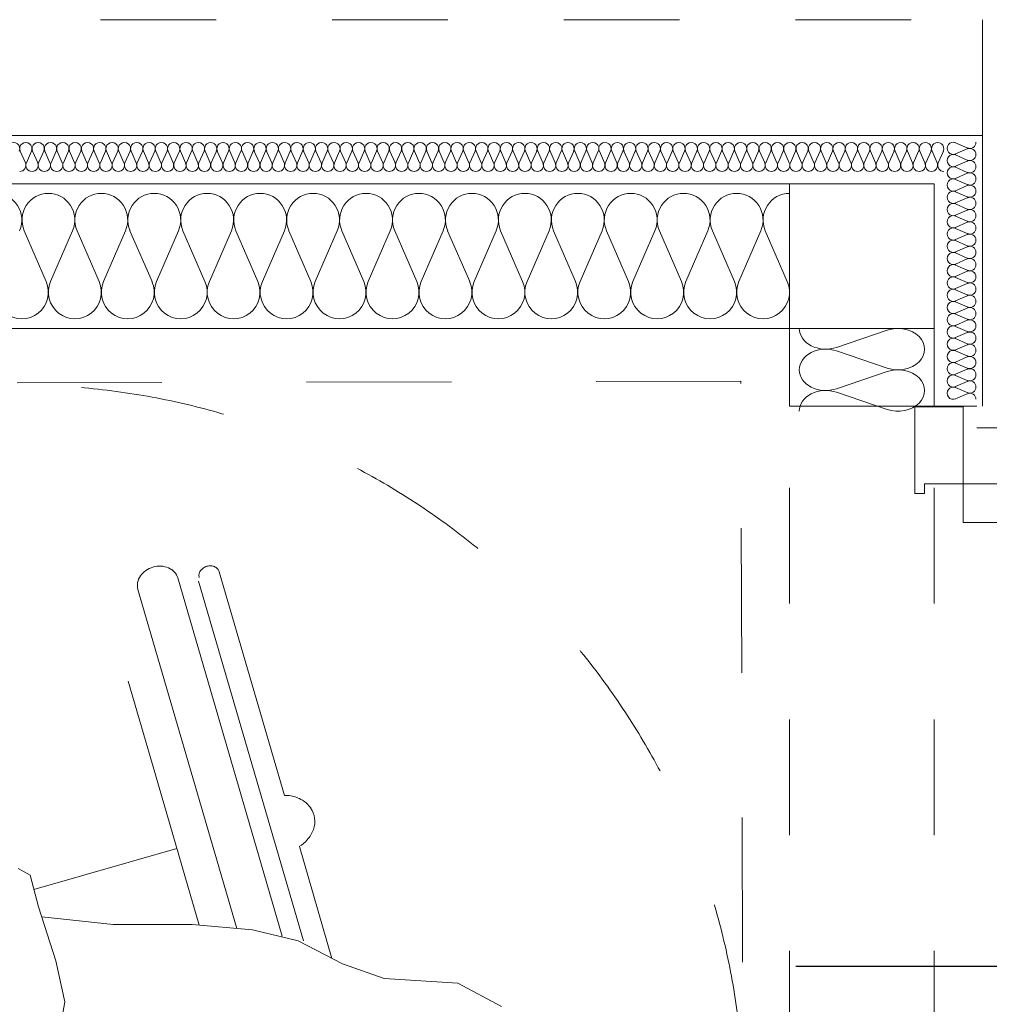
# Model space of a CAD drawing. Header units: millimetres. Extents: x 178516 to 426772, y -178579 to -115871.
# Tile 46 of 256: x 220136 to 221141, y -123134 to -122114. Entities that reach past the tile are written whole.
import ezdxf
from ezdxf.enums import TextEntityAlignment as Align

# ---------------------------------------------------------------- set-up
doc = ezdxf.new("R2010")
doc.units = ezdxf.units.MM
doc.header["$MEASUREMENT"] = 0
doc.linetypes.add('Dashed', pattern=[300, 150, -150])
doc.linetypes.add('Przerywana', pattern=[240, 120, -120])
doc.layers.get('0').update_dxf_attribs({"color": 252, "lineweight": 5})
for name, color, linetype, lineweight in [('2D - Rysunki i Obrazki_Nr_pióra__104', 252, 'Continuous', 5), ('2D - Rysunki i Obrazki_Nr_pióra__47', 252, 'Continuous', 5), ('Nowe_220-A Ściany_Nr_pióra__87', 252, 'Continuous', 5), ('Nowe_320-W Umeblowanie_Nr_pióra__103', 252, 'Continuous', 5), ('Nowe_320-W Umeblowanie_Nr_pióra__181', 252, 'Continuous', 5), ('Nowe_820-G Rysunki Obrazki_Nr_pióra__1', 252, 'Continuous', 5), ('Nowe_820-G Rysunki Obrazki_Nr_pióra__103', 252, 'Continuous', 5), ('Nowe_820-G Rysunki Obrazki_Nr_pióra__27', 252, 'Continuous', 5), ('Nowe_Drzwi ARCHICAD_Nr_pióra__63', 252, 'Continuous', 5), ('Nowe_Nowe_220(1)-A Ściany zewnętrzne_Nr_pióra__1', 252, 'Continuous', 5), ('Nowe_Nowe_220(1)-A Ściany zewnętrzne_Nr_pióra__23', 252, 'Continuous', 5), ('Nowe_Znaczniki drzwi ARCHICADa', 252, 'Continuous', 5), ('Nowe_Znaczniki drzwi ARCHICADa_Nr_pióra__111', 252, 'Continuous', 5), ('Nowe_Znaczniki drzwi ARCHICADa_Nr_pióra__141', 252, 'Continuous', 5)]:
    doc.layers.add(name, color=color, linetype=linetype, lineweight=lineweight)
doc.styles.add('GENERATED_STYLE_1', font='arial.ttf')

# ---------------------------------------------------------------- blocks, each defined once
blk = doc.blocks.new('D Marker 11_29')
at = {"layer": 'Nowe_Znaczniki drzwi ARCHICADa_Nr_pióra__111', "color": 7, "linetype": 'Continuous', "lineweight": 25}
blk.add_line((0, 923.3), (0, -173.6), dxfattribs=at)
at = {"layer": 'Nowe_Znaczniki drzwi ARCHICADa_Nr_pióra__141', "color": 7, "lineweight": 25, "style": 'GENERATED_STYLE_1'}
for tag, rotation, p in [('AC_HeadDist', 90, (230.4, 209.9)), ('AC_MarkerText_1', 180, (161.7, 1196.6)), ('A', 90, (-19.6, 209.9))]:
    blk.add_attdef(tag, text='', height=125, rotation=rotation, dxfattribs=at).set_placement(p, align=Align.BOTTOM_LEFT)
blk = doc.blocks.new('podkład 20251118')
at = {"layer": '2D - Rysunki i Obrazki_Nr_pióra__104', "color": 252, "linetype": 'Continuous', "lineweight": 5}
for p, q in [((220342.7, -122686.1), (220410.3, -122917.9)), ((220342.7, -122686.1), (220410.3, -122917.9)), ((220408, -123063.9), (220299.8, -122692.5)), ((220408, -123063.9), (220299.8, -122692.5)), ((220430.1, -123068.7), (220321.4, -122695.9)), ((220361, -123055.9), (220258.6, -122704.6)), ((220361, -123055.9), (220258.6, -122704.6)), ((220273.6, -122886), (220248.3, -122799.4)), ((220273.6, -122886), (220248.3, -122799.4)), ((220322.1, -123052.5), (220273.6, -122886)), ((220322.1, -123052.5), (220273.6, -122886)), ((220425.8, -122971), (220459.6, -123086.9)), ((220425.8, -122971), (220459.6, -123086.9)), ((220298.9, -122972.9), (220150.7, -123015.3)), ((220298.9, -122972.9), (220150.7, -123015.3)), ((220146.8, -123000.7), (220134.3, -122993.6)), ((220146.8, -123000.7), (220134.3, -122993.6)), ((220155.5, -123033.3), (220146.8, -123000.7)), ((220155.5, -123033.3), (220146.8, -123000.7)), ((220173.5, -123089.5), (220155.5, -123033.3)), ((220173.5, -123089.5), (220155.5, -123033.3)), ((220158.9, -123043.8), (220233, -123051.8)), ((220158.9, -123043.8), (220233, -123051.8)), ((220233, -123051.8), (220314.7, -123051.8)), ((220233, -123051.8), (220314.7, -123051.8)), ((220314.7, -123051.8), (220377.3, -123057.3)), ((220314.7, -123051.8), (220377.3, -123057.3)), ((220377.3, -123057.3), (220424.4, -123068.7)), ((220377.3, -123057.3), (220424.4, -123068.7)), ((220424.4, -123068.7), (220470.4, -123092.5)), ((220424.4, -123068.7), (220470.4, -123092.5)), ((220182.7, -123132), (220173.5, -123089.5)), ((220182.7, -123132), (220173.5, -123089.5)), ((220470.4, -123092.5), (220513.6, -123107.7)), ((220470.4, -123092.5), (220513.6, -123107.7)), ((220513.6, -123107.7), (220589.9, -123112.6)), ((220513.6, -123107.7), (220589.9, -123112.6)), ((220589.9, -123112.6), (220635.2, -123136.8)), ((220589.9, -123112.6), (220635.2, -123136.8)), ((220176.1, -123170.4), (220182.7, -123132)), ((220176.1, -123170.4), (220182.7, -123132))]:
    blk.add_line(p, q, dxfattribs=at)
for centre, radius, start, end in [((220280.5, -122704.4), 23.9, 115.4952, 135.1952), ((220280.5, -122704.4), 23.9, 115.4952, 135.1952), ((220281.3, -122705.9), 25.6, 96.8203, 115.6564), ((220281.3, -122705.9), 25.6, 96.8203, 115.6564), ((220281.2, -122704.2), 23.9, 77.2786, 96.9815), ((220281.2, -122704.2), 23.9, 77.2786, 96.9815), ((220282.1, -122700.5), 20.1, 55.2495, 77.4064), ((220282.1, -122700.5), 20.1, 55.2495, 77.4064), ((220284.1, -122697.5), 16.5, 29.9323, 55.2282), ((220284.1, -122697.5), 16.5, 29.9323, 55.2282), ((220330, -122690), 8.27, 157.2603, 182.5538), ((220330, -122690), 8.27, 157.2603, 182.5538), ((220331.7, -122690.7), 10.1, 135.0848, 157.2391), ((220331.7, -122690.7), 10.1, 135.0848, 157.2391), ((220333.1, -122692.1), 12, 115.5113, 135.2127), ((220333.1, -122692.1), 12, 115.5113, 135.2127), ((220333.5, -122692.8), 12.8, 96.8171, 115.6532), ((220333.5, -122692.8), 12.8, 96.8171, 115.6532), ((220333.4, -122692), 12, 77.2962, 96.9976), ((220333.4, -122692), 12, 77.2962, 96.9976), ((220333.8, -122690.1), 10.1, 55.2698, 77.424), ((220333.8, -122690.1), 10.1, 55.2698, 77.424), ((220334.9, -122688.6), 8.27, 29.9551, 55.2486), ((220334.9, -122688.6), 8.27, 29.9551, 55.2486), ((220335.5, -122688.2), 7.56, 16.2544, 29.6872), ((220335.5, -122688.2), 7.56, 16.2544, 29.6872), ((220274.5, -122700.3), 16.5, 157.2398, 182.5309), ((220274.5, -122700.3), 16.5, 157.2398, 182.5309), ((220277.8, -122701.7), 20.1, 135.0672, 157.2189), ((220277.8, -122701.7), 20.1, 135.0672, 157.2189), ((220285.3, -122696.8), 15.1, 16.2316, 29.6642), ((220285.3, -122696.8), 15.1, 16.2316, 29.6642), ((220329.3, -122690), 7.56, 182.8217, 196.2544), ((220329.3, -122690), 7.56, 182.8217, 196.2544), ((220273, -122700.3), 15.1, 182.7987, 196.2773), ((220273, -122700.3), 15.1, 182.7987, 196.2773), ((220410.5, -122957.6), 39.7, 80.586, 90.2184), ((220410.5, -122957.6), 39.7, 80.586, 90.2184), ((220411.5, -122951.8), 33.8, 59.0529, 80.7244), ((220411.5, -122951.8), 33.8, 59.0529, 80.7244), ((220414.7, -122946.5), 27.6, 34.2466, 59.067), ((220414.7, -122946.5), 27.6, 34.2466, 59.067), ((220417.1, -122944.7), 24.6, 7.1927, 34.0124), ((220417.1, -122944.7), 24.6, 7.1927, 34.0124), ((220415.6, -122944.8), 26.2, 341.1736, 6.8985), ((220415.6, -122944.8), 26.2, 341.1736, 6.8985), ((220410.4, -122943), 31.6, 318.4547, 341.1135), ((220410.4, -122943), 31.6, 318.4547, 341.1135), ((220405.7, -122939), 37.7, 302.0722, 318.6098), ((220405.7, -122939), 37.7, 302.0722, 318.6098)]:
    blk.add_arc(centre, radius, start, end, dxfattribs=at)
at = {"layer": '2D - Rysunki i Obrazki_Nr_pióra__47', "color": 252, "linetype": 'Dashed', "lineweight": 5}
for p, q in [((220883.3, -122488.5), (219382.9, -122492.2)), ((220887, -123990.9), (220883.3, -122488.5))]:
    blk.add_line(p, q, dxfattribs=at)
blk.add_circle((220135.8, -123242.8), 750.2, dxfattribs=at)
at = {"layer": 'Nowe_220-A Ściany_Nr_pióra__87', "color": 252, "linetype": 'Continuous', "lineweight": 5}
blk.add_line((221113.6, -122515.1), (221093.6, -122515.1), dxfattribs=at)
at = {"layer": 'Nowe_320-W Umeblowanie_Nr_pióra__103', "color": 252, "linetype": 'Continuous', "lineweight": 5}
for p, q in [((220140.7, -122332.7), (220163.5, -122385.3)), ((220168.1, -122385.3), (220190.9, -122332.7)), ((220195.5, -122332.7), (220218.3, -122385.3)), ((220222.9, -122385.3), (220245.7, -122332.7)), ((220250.3, -122332.7), (220273.2, -122385.3)), ((220277.8, -122385.3), (220300.6, -122332.7)), ((220305.2, -122332.7), (220328, -122385.3)), ((220332.6, -122385.3), (220355.4, -122332.7)), ((220360, -122332.7), (220382.9, -122385.3)), ((220387.5, -122385.3), (220410.3, -122332.7)), ((220414.9, -122332.7), (220437.7, -122385.3)), ((220442.3, -122385.3), (220465.1, -122332.7)), ((220469.7, -122332.7), (220492.6, -122385.3)), ((220497.2, -122385.3), (220520, -122332.7)), ((220524.6, -122332.7), (220547.4, -122385.3)), ((220552, -122385.3), (220574.8, -122332.7)), ((220579.4, -122332.7), (220602.3, -122385.3)), ((220606.9, -122385.3), (220629.7, -122332.7)), ((220634.3, -122332.7), (220657.1, -122385.3)), ((220661.7, -122385.3), (220684.5, -122332.7)), ((220689.1, -122332.7), (220711.9, -122385.3)), ((220716.6, -122385.3), (220739.4, -122332.7)), ((220744, -122332.7), (220766.8, -122385.3)), ((220771.4, -122385.3), (220794.2, -122332.7)), ((220798.8, -122332.7), (220821.6, -122385.3)), ((220826.3, -122385.3), (220849.1, -122332.7)), ((220853.7, -122332.7), (220876.5, -122385.3)), ((220881.1, -122385.3), (220903.9, -122332.7)), ((220908.5, -122332.7), (220931.3, -122385.3)), ((220982.4, -122453.6), (221034.9, -122435.8)), ((221034.9, -122475.1), (220982.4, -122457.2)), ((220982.4, -122496.5), (221034.9, -122478.7)), ((221034.9, -122517.9), (220982.4, -122500.1))]:
    blk.add_line(p, q, dxfattribs=at)
at = {"layer": 'Nowe_320-W Umeblowanie_Nr_pióra__103', "color": 252, "linetype": 'Continuous', "lineweight": 5, "extrusion": (0, 0, -1)}
for centre, major_axis, ratio, start_param, end_param in [((220110.9, -122321.6), (0, 27.6), 0.991894, 0, 1.98359), ((220165.8, -122321.6), (0, 27.6), 0.991894, 4.299596, 6.283185), ((220165.8, -122321.6), (0, 27.6), 0.991894, 0, 1.98359), ((220220.6, -122321.6), (0, 27.6), 0.991894, 4.299596, 6.283185), ((220220.6, -122321.6), (0, 27.6), 0.991894, 0, 1.98359), ((220275.5, -122321.6), (0, 27.6), 0.991894, 4.299596, 6.283185), ((220275.5, -122321.6), (0, 27.6), 0.991894, 0, 1.98359), ((220330.3, -122321.6), (0, 27.6), 0.991894, 4.299596, 6.283185), ((220330.3, -122321.6), (0, 27.6), 0.991894, 0, 1.98359), ((220385.2, -122321.6), (0, 27.6), 0.991894, 4.299596, 6.283185), ((220385.2, -122321.6), (0, 27.6), 0.991894, 0, 1.98359), ((220440, -122321.6), (0, 27.6), 0.991894, 4.299596, 6.283185), ((220440, -122321.6), (0, 27.6), 0.991894, 0, 1.98359), ((220494.9, -122321.6), (0, 27.6), 0.991894, 4.299596, 6.283185), ((220494.9, -122321.6), (0, 27.6), 0.991894, 0, 1.98359), ((220549.7, -122321.6), (0, 27.6), 0.991894, 4.299596, 6.283185), ((220549.7, -122321.6), (0, 27.6), 0.991894, 0, 1.98359), ((220604.6, -122321.6), (0, 27.6), 0.991894, 4.299596, 6.283185), ((220604.6, -122321.6), (0, 27.6), 0.991894, 0, 1.98359), ((220659.4, -122321.6), (0, 27.6), 0.991894, 4.299596, 6.283185), ((220659.4, -122321.6), (0, 27.6), 0.991894, 0, 1.98359), ((220714.3, -122321.6), (0, 27.6), 0.991894, 4.299596, 6.283185), ((220714.3, -122321.6), (0, 27.6), 0.991894, 0, 1.98359), ((220769.1, -122321.6), (0, 27.6), 0.991894, 4.299596, 6.283185), ((220769.1, -122321.6), (0, 27.6), 0.991894, 0, 1.98359), ((220823.9, -122321.6), (0, 27.6), 0.991894, 4.299596, 6.283185), ((220823.9, -122321.6), (0, 27.6), 0.991894, 0, 1.98359), ((220878.8, -122321.6), (0, 27.6), 0.991894, 4.299596, 6.283185), ((220878.8, -122321.6), (0, 27.6), 0.991894, 0, 1.98359), ((220933.6, -122321.6), (0, 27.6), 0.991894, 4.299596, 6.283185), ((220138.3, -122396.4), (0, 27.6), 0.991894, 1.158002, 5.125182), ((220193.2, -122396.4), (0, 27.6), 0.991894, 1.158002, 5.125182), ((220248, -122396.4), (0, 27.6), 0.991894, 1.158002, 5.125182), ((220302.9, -122396.4), (0, 27.6), 0.991894, 1.158002, 5.125182), ((220357.7, -122396.4), (0, 27.6), 0.991894, 1.158002, 5.125182), ((220412.6, -122396.4), (0, 27.6), 0.991894, 1.158002, 5.125182), ((220467.4, -122396.4), (0, 27.6), 0.991894, 1.158002, 5.125182), ((220522.3, -122396.4), (0, 27.6), 0.991894, 1.158002, 5.125182), ((220577.1, -122396.4), (0, 27.6), 0.991894, 1.158002, 5.125182), ((220632, -122396.4), (0, 27.6), 0.991894, 1.158002, 5.125182), ((220686.8, -122396.4), (0, 27.6), 0.991894, 1.158002, 5.125182), ((220741.7, -122396.4), (0, 27.6), 0.991894, 1.158002, 5.125182), ((220796.5, -122396.4), (0, 27.6), 0.991894, 1.158002, 5.125182), ((220851.4, -122396.4), (0, 27.6), 0.991894, 1.158002, 5.125182), ((220906.2, -122396.4), (0, 27.6), 0.991894, 1.158002, 5.125182), ((221046, -122455.4), (-27.6, 0), 0.775047, 1.158002, 5.125182), ((220971.3, -122434), (27.6, 0), 0.775047, 1.158003, 3.141593), ((220971.3, -122476.9), (27.6, 0), 0.775047, 3.141593, 5.125182), ((220971.3, -122476.9), (-27.6, 0), 0.775047, 4.299596, 6.283185), ((221046, -122498.3), (27.6, 0), 0.775047, 4.299595, 8.266775), ((220971.3, -122519.7), (27.6, 0), 0.775047, 3.141593, 5.125182)]:
    blk.add_ellipse(centre, major_axis=major_axis, ratio=ratio, start_param=start_param, end_param=end_param, dxfattribs=at)
at = {"layer": 'Nowe_320-W Umeblowanie_Nr_pióra__181', "color": 252, "linetype": 'Continuous', "lineweight": 5}
for p, q in [((221105.7, -122241.5), (221117.8, -122246.8)), ((221117.8, -122247.8), (221105.7, -122253.1)), ((220141.9, -122262.3), (220136.6, -122250.2)), ((220148.3, -122250.2), (220143, -122262.3)), ((220154.7, -122262.3), (220149.4, -122250.2)), ((220161.1, -122250.2), (220155.7, -122262.3)), ((220167.4, -122262.3), (220162.1, -122250.2)), ((220173.8, -122250.2), (220168.5, -122262.3)), ((220180.2, -122262.3), (220174.9, -122250.2)), ((220186.6, -122250.2), (220181.3, -122262.3)), ((220193, -122262.3), (220187.7, -122250.2)), ((220199.3, -122250.2), (220194, -122262.3)), ((220205.7, -122262.3), (220200.4, -122250.2)), ((220212.1, -122250.2), (220206.8, -122262.3)), ((220218.5, -122262.3), (220213.2, -122250.2)), ((220224.9, -122250.2), (220219.6, -122262.3)), ((220231.3, -122262.3), (220226, -122250.2)), ((220237.6, -122250.2), (220232.3, -122262.3)), ((220244, -122262.3), (220238.7, -122250.2)), ((220250.4, -122250.2), (220245.1, -122262.3)), ((220256.8, -122262.3), (220251.5, -122250.2)), ((220263.2, -122250.2), (220257.9, -122262.3)), ((220269.6, -122262.3), (220264.3, -122250.2)), ((220275.9, -122250.2), (220270.6, -122262.3)), ((220282.3, -122262.3), (220277, -122250.2)), ((220288.7, -122250.2), (220283.4, -122262.3)), ((220295.1, -122262.3), (220289.8, -122250.2)), ((220301.5, -122250.2), (220296.2, -122262.3)), ((220307.9, -122262.3), (220302.5, -122250.2)), ((220314.2, -122250.2), (220308.9, -122262.3)), ((220320.6, -122262.3), (220315.3, -122250.2)), ((220327, -122250.2), (220321.7, -122262.3)), ((220333.4, -122262.3), (220328.1, -122250.2)), ((220339.8, -122250.2), (220334.5, -122262.3)), ((220346.2, -122262.3), (220340.8, -122250.2)), ((220352.5, -122250.2), (220347.2, -122262.3)), ((220358.9, -122262.3), (220353.6, -122250.2)), ((220365.3, -122250.2), (220360, -122262.3)), ((220371.7, -122262.3), (220366.4, -122250.2)), ((220378.1, -122250.2), (220372.8, -122262.3)), ((220384.5, -122262.3), (220379.1, -122250.2)), ((220390.8, -122250.2), (220385.5, -122262.3)), ((220397.2, -122262.3), (220391.9, -122250.2)), ((220403.6, -122250.2), (220398.3, -122262.3)), ((220410, -122262.3), (220404.7, -122250.2)), ((220416.4, -122250.2), (220411.1, -122262.3)), ((220422.8, -122262.3), (220417.4, -122250.2)), ((220429.1, -122250.2), (220423.8, -122262.3)), ((220435.5, -122262.3), (220430.2, -122250.2)), ((220441.9, -122250.2), (220436.6, -122262.3)), ((220448.3, -122262.3), (220443, -122250.2)), ((220454.7, -122250.2), (220449.4, -122262.3)), ((220461, -122262.3), (220455.7, -122250.2)), ((220467.4, -122250.2), (220462.1, -122262.3)), ((220473.8, -122262.3), (220468.5, -122250.2)), ((220480.2, -122250.2), (220474.9, -122262.3)), ((220486.6, -122262.3), (220481.3, -122250.2)), ((220493, -122250.2), (220487.7, -122262.3)), ((220499.3, -122262.3), (220494, -122250.2)), ((220505.7, -122250.2), (220500.4, -122262.3)), ((220512.1, -122262.3), (220506.8, -122250.2)), ((220518.5, -122250.2), (220513.2, -122262.3)), ((220524.9, -122262.3), (220519.6, -122250.2)), ((220531.3, -122250.2), (220525.9, -122262.3)), ((220537.6, -122262.3), (220532.3, -122250.2)), ((220544, -122250.2), (220538.7, -122262.3)), ((220550.4, -122262.3), (220545.1, -122250.2)), ((220556.8, -122250.2), (220551.5, -122262.3)), ((220563.2, -122262.3), (220557.9, -122250.2)), ((220569.6, -122250.2), (220564.2, -122262.3)), ((220575.9, -122262.3), (220570.6, -122250.2)), ((220582.3, -122250.2), (220577, -122262.3)), ((220588.7, -122262.3), (220583.4, -122250.2)), ((220595.1, -122250.2), (220589.8, -122262.3)), ((220601.5, -122262.3), (220596.2, -122250.2)), ((220607.9, -122250.2), (220602.5, -122262.3)), ((220614.2, -122262.3), (220608.9, -122250.2)), ((220620.6, -122250.2), (220615.3, -122262.3)), ((220627, -122262.3), (220621.7, -122250.2)), ((220633.4, -122250.2), (220628.1, -122262.3)), ((220639.8, -122262.3), (220634.5, -122250.2)), ((220646.2, -122250.2), (220640.8, -122262.3)), ((220652.5, -122262.3), (220647.2, -122250.2)), ((220658.9, -122250.2), (220653.6, -122262.3)), ((220665.3, -122262.3), (220660, -122250.2)), ((220671.7, -122250.2), (220666.4, -122262.3)), ((220678.1, -122262.3), (220672.8, -122250.2)), ((220684.5, -122250.2), (220679.1, -122262.3)), ((220690.8, -122262.3), (220685.5, -122250.2)), ((220697.2, -122250.2), (220691.9, -122262.3)), ((220703.6, -122262.3), (220698.3, -122250.2)), ((220710, -122250.2), (220704.7, -122262.3)), ((220716.4, -122262.3), (220711.1, -122250.2)), ((220722.7, -122250.2), (220717.4, -122262.3)), ((220729.1, -122262.3), (220723.8, -122250.2)), ((220735.5, -122250.2), (220730.2, -122262.3)), ((220741.9, -122262.3), (220736.6, -122250.2)), ((220748.3, -122250.2), (220743, -122262.3)), ((220754.7, -122262.3), (220749.4, -122250.2)), ((220761, -122250.2), (220755.7, -122262.3)), ((220767.4, -122262.3), (220762.1, -122250.2)), ((220773.8, -122250.2), (220768.5, -122262.3)), ((220780.2, -122262.3), (220774.9, -122250.2)), ((220786.6, -122250.2), (220781.3, -122262.3)), ((220793, -122262.3), (220787.6, -122250.2)), ((220799.3, -122250.2), (220794, -122262.3)), ((220805.7, -122262.3), (220800.4, -122250.2)), ((220812.1, -122250.2), (220806.8, -122262.3)), ((220818.5, -122262.3), (220813.2, -122250.2)), ((220824.9, -122250.2), (220819.6, -122262.3)), ((220831.3, -122262.3), (220825.9, -122250.2)), ((220837.6, -122250.2), (220832.3, -122262.3)), ((220844, -122262.3), (220838.7, -122250.2)), ((220850.4, -122250.2), (220845.1, -122262.3)), ((220856.8, -122262.3), (220851.5, -122250.2)), ((220863.2, -122250.2), (220857.9, -122262.3)), ((220869.6, -122262.3), (220864.2, -122250.2)), ((220875.9, -122250.2), (220870.6, -122262.3)), ((220882.3, -122262.3), (220877, -122250.2)), ((220888.7, -122250.2), (220883.4, -122262.3)), ((220895.1, -122262.3), (220889.8, -122250.2)), ((220901.5, -122250.2), (220896.2, -122262.3)), ((220907.9, -122262.3), (220902.5, -122250.2)), ((220914.2, -122250.2), (220908.9, -122262.3)), ((220920.6, -122262.3), (220915.3, -122250.2)), ((220927, -122250.2), (220921.7, -122262.3)), ((220933.4, -122262.3), (220928.1, -122250.2)), ((220939.8, -122250.2), (220934.5, -122262.3)), ((220946.1, -122262.3), (220940.8, -122250.2)), ((220952.5, -122250.2), (220947.2, -122262.3)), ((220958.9, -122262.3), (220953.6, -122250.2)), ((220965.3, -122250.2), (220960, -122262.3)), ((220971.7, -122262.3), (220966.4, -122250.2)), ((220978.1, -122250.2), (220972.8, -122262.3)), ((220984.4, -122262.3), (220979.1, -122250.2)), ((220990.8, -122250.2), (220985.5, -122262.3)), ((220997.2, -122262.3), (220991.9, -122250.2)), ((221003.6, -122250.2), (220998.3, -122262.3)), ((221010, -122262.3), (221004.7, -122250.2)), ((221016.4, -122250.2), (221011.1, -122262.3)), ((221022.7, -122262.3), (221017.4, -122250.2)), ((221029.1, -122250.2), (221023.8, -122262.3)), ((221035.5, -122262.3), (221030.2, -122250.2)), ((221041.9, -122250.2), (221036.6, -122262.3)), ((221048.3, -122262.3), (221043, -122250.2)), ((221054.7, -122250.2), (221049.3, -122262.3)), ((221061, -122262.3), (221055.7, -122250.2)), ((221067.4, -122250.2), (221062.1, -122262.3)), ((221073.8, -122262.3), (221068.5, -122250.2)), ((221080.2, -122250.2), (221074.9, -122262.3)), ((221086.6, -122262.3), (221081.3, -122250.2)), ((221093, -122250.2), (221087.6, -122262.3)), ((221105.7, -122254.2), (221117.8, -122259.5)), ((221117.8, -122260.5), (221105.7, -122265.8)), ((221105.7, -122266.9), (221117.8, -122272.2)), ((221117.8, -122273.2), (221105.7, -122278.5)), ((221105.7, -122279.6), (221117.8, -122284.8)), ((221117.8, -122285.9), (221105.7, -122291.2)), ((221105.7, -122292.3), (221117.8, -122297.5)), ((221117.8, -122298.6), (221105.7, -122303.9)), ((221105.7, -122304.9), (221117.8, -122310.2)), ((221117.8, -122311.3), (221105.7, -122316.6)), ((221105.7, -122317.6), (221117.8, -122322.9)), ((221117.8, -122324), (221105.7, -122329.2)), ((221105.7, -122330.3), (221117.8, -122335.6)), ((221117.8, -122336.7), (221105.7, -122341.9)), ((221105.7, -122343), (221117.8, -122348.3)), ((221117.8, -122349.3), (221105.7, -122354.6)), ((221105.7, -122355.7), (221117.8, -122361)), ((221117.8, -122362), (221105.7, -122367.3)), ((221105.7, -122368.4), (221117.8, -122373.7)), ((221117.8, -122374.7), (221105.7, -122380)), ((221105.7, -122381.1), (221117.8, -122386.3)), ((221117.8, -122387.4), (221105.7, -122392.7)), ((221105.7, -122393.8), (221117.8, -122399)), ((221117.8, -122400.1), (221105.7, -122405.4)), ((221105.7, -122406.4), (221117.8, -122411.7)), ((221117.8, -122412.8), (221105.7, -122418.1)), ((221105.7, -122419.1), (221117.8, -122424.4)), ((221117.8, -122425.5), (221105.7, -122430.8)), ((221105.7, -122431.8), (221117.8, -122437.1)), ((221117.8, -122438.2), (221105.7, -122443.4)), ((221105.7, -122444.5), (221117.8, -122449.8)), ((221117.8, -122450.8), (221105.7, -122456.1)), ((221105.7, -122457.2), (221117.8, -122462.5)), ((221117.8, -122463.5), (221105.7, -122468.8)), ((221105.7, -122469.9), (221117.8, -122475.2)), ((221117.8, -122476.2), (221105.7, -122481.5)), ((221105.7, -122482.6), (221117.8, -122487.8)), ((221117.8, -122488.9), (221105.7, -122494.2)), ((221105.7, -122495.3), (221117.8, -122500.5)), ((221117.8, -122501.6), (221105.7, -122506.9))]:
    blk.add_line(p, q, dxfattribs=at)
at = {"layer": 'Nowe_320-W Umeblowanie_Nr_pióra__181', "color": 252, "linetype": 'Continuous', "lineweight": 5, "extrusion": (0, 0, -1)}
for centre, major_axis, ratio, start_param, end_param in [((220129.7, -122247.6), (0, 6.38), 0.999597, 4.299595, 8.266775), ((220142.4, -122247.6), (0, 6.38), 0.999597, 4.299595, 8.266775), ((220155.2, -122247.6), (0, 6.38), 0.999597, 4.299595, 8.266775), ((220168, -122247.6), (0, 6.38), 0.999597, 4.299595, 8.266775), ((220180.7, -122247.6), (0, 6.38), 0.999597, 4.299595, 8.266775), ((220193.5, -122247.6), (0, 6.38), 0.999597, 4.299595, 8.266775), ((220206.3, -122247.6), (0, 6.38), 0.999597, 4.299595, 8.266775), ((220219, -122247.6), (0, 6.38), 0.999597, 4.299595, 8.266775), ((220231.8, -122247.6), (0, 6.38), 0.999597, 4.299595, 8.266775), ((220244.6, -122247.6), (0, 6.38), 0.999597, 4.299595, 8.266775), ((220257.3, -122247.6), (0, 6.38), 0.999597, 4.299595, 8.266775), ((220270.1, -122247.6), (0, 6.38), 0.999597, 4.299595, 8.266775), ((220282.9, -122247.6), (0, 6.38), 0.999597, 4.299595, 8.266775), ((220295.6, -122247.6), (0, 6.38), 0.999597, 4.299595, 8.266775), ((220308.4, -122247.6), (0, 6.38), 0.999597, 4.299595, 8.266775), ((220321.2, -122247.6), (0, 6.38), 0.999597, 4.299595, 8.266775), ((220333.9, -122247.6), (0, 6.38), 0.999597, 4.299595, 8.266775), ((220346.7, -122247.6), (0, 6.38), 0.999597, 4.299595, 8.266775), ((220359.5, -122247.6), (0, 6.38), 0.999597, 4.299595, 8.266775), ((220372.2, -122247.6), (0, 6.38), 0.999597, 4.299595, 8.266775), ((220385, -122247.6), (0, 6.38), 0.999597, 4.299595, 8.266775), ((220397.8, -122247.6), (0, 6.38), 0.999597, 4.299595, 8.266775), ((220410.5, -122247.6), (0, 6.38), 0.999597, 4.299595, 8.266775), ((220423.3, -122247.6), (0, 6.38), 0.999597, 4.299595, 8.266775), ((220436.1, -122247.6), (0, 6.38), 0.999597, 4.299595, 8.266775), ((220448.8, -122247.6), (0, 6.38), 0.999597, 4.299595, 8.266775), ((220461.6, -122247.6), (0, 6.38), 0.999597, 4.299595, 8.266775), ((220474.4, -122247.6), (0, 6.38), 0.999597, 4.299595, 8.266775), ((220487.1, -122247.6), (0, 6.38), 0.999597, 4.299595, 8.266775), ((220499.9, -122247.6), (0, 6.38), 0.999597, 4.299595, 8.266775), ((220512.6, -122247.6), (0, 6.38), 0.999597, 4.299595, 8.266775), ((220525.4, -122247.6), (0, 6.38), 0.999597, 4.299595, 8.266775), ((220538.2, -122247.6), (0, 6.38), 0.999597, 4.299595, 8.266775), ((220550.9, -122247.6), (0, 6.38), 0.999597, 4.299595, 8.266775), ((220563.7, -122247.6), (0, 6.38), 0.999597, 4.299595, 8.266775), ((220576.5, -122247.6), (0, 6.38), 0.999597, 4.299595, 8.266775), ((220589.2, -122247.6), (0, 6.38), 0.999597, 4.299595, 8.266775), ((220602, -122247.6), (0, 6.38), 0.999597, 4.299595, 8.266775), ((220614.8, -122247.6), (0, 6.38), 0.999597, 4.299595, 8.266775), ((220627.5, -122247.6), (0, 6.38), 0.999597, 4.299595, 8.266775), ((220640.3, -122247.6), (0, 6.38), 0.999597, 4.299595, 8.266775), ((220653.1, -122247.6), (0, 6.38), 0.999597, 4.299595, 8.266775), ((220665.8, -122247.6), (0, 6.38), 0.999597, 4.299595, 8.266775), ((220678.6, -122247.6), (0, 6.38), 0.999597, 4.299595, 8.266775), ((220691.4, -122247.6), (0, 6.38), 0.999597, 4.299595, 8.266775), ((220704.1, -122247.6), (0, 6.38), 0.999597, 4.299595, 8.266775), ((220716.9, -122247.6), (0, 6.38), 0.999597, 4.299595, 8.266775), ((220729.7, -122247.6), (0, 6.38), 0.999597, 4.299595, 8.266775), ((220742.4, -122247.6), (0, 6.38), 0.999597, 4.299595, 8.266775), ((220755.2, -122247.6), (0, 6.38), 0.999597, 4.299595, 8.266775), ((220768, -122247.6), (0, 6.38), 0.999597, 4.299595, 8.266775), ((220780.7, -122247.6), (0, 6.38), 0.999597, 4.299595, 8.266775), ((220793.5, -122247.6), (0, 6.38), 0.999597, 4.299595, 8.266775), ((220806.3, -122247.6), (0, 6.38), 0.999597, 4.299595, 8.266775), ((220819, -122247.6), (0, 6.38), 0.999597, 4.299595, 8.266775), ((220831.8, -122247.6), (0, 6.38), 0.999597, 4.299595, 8.266775), ((220844.6, -122247.6), (0, 6.38), 0.999597, 4.299595, 8.266775), ((220857.3, -122247.6), (0, 6.38), 0.999597, 4.299595, 8.266775), ((220870.1, -122247.6), (0, 6.38), 0.999597, 4.299595, 8.266775), ((220882.9, -122247.6), (0, 6.38), 0.999597, 4.299595, 8.266775), ((220895.6, -122247.6), (0, 6.38), 0.999597, 4.299595, 8.266775), ((220908.4, -122247.6), (0, 6.38), 0.999597, 4.299595, 8.266775), ((220921.2, -122247.6), (0, 6.38), 0.999597, 4.299595, 8.266775), ((220933.9, -122247.6), (0, 6.38), 0.999597, 4.299595, 8.266775), ((220946.7, -122247.6), (0, 6.38), 0.999597, 4.299595, 8.266775), ((220959.5, -122247.6), (0, 6.38), 0.999597, 4.299595, 8.266775), ((220972.2, -122247.6), (0, 6.38), 0.999597, 4.299595, 8.266775), ((220985, -122247.6), (0, 6.38), 0.999597, 4.299595, 8.266775), ((220997.7, -122247.6), (0, 6.38), 0.999597, 4.299595, 8.266775), ((221010.5, -122247.6), (0, 6.38), 0.999597, 4.299595, 8.266775), ((221023.3, -122247.6), (0, 6.38), 0.999597, 4.299595, 8.266775), ((221036, -122247.6), (0, 6.38), 0.999597, 4.299595, 8.266775), ((221048.8, -122247.6), (0, 6.38), 0.999597, 4.299595, 8.266775), ((221061.6, -122247.6), (0, 6.38), 0.999597, 4.299595, 8.266775), ((221074.3, -122247.6), (0, 6.38), 0.999597, 4.299595, 8.266775), ((221087.1, -122247.6), (0, 6.38), 0.999597, 4.299595, 8.266775), ((221103.2, -122247.3), (6.38, 0), 0.994275, 1.158002, 5.125182), ((221120.4, -122241), (6.38, 0), 0.994275, 0, 1.98359), ((221120.4, -122253.7), (-6.38, 0), 0.994275, 1.158003, 3.141593), ((221103.2, -122260), (-6.38, 0), 0.994275, 4.299595, 8.266775), ((221120.4, -122253.7), (-6.38, 0), 0.994275, 3.141593, 5.125182), ((220136.1, -122264.9), (0, 6.38), 0.999597, 1.158003, 3.141593), ((220148.8, -122264.9), (0, 6.38), 0.999597, 3.141593, 5.125182), ((220148.8, -122264.9), (0, 6.38), 0.999597, 1.158003, 3.141593), ((220161.6, -122264.9), (0, 6.38), 0.999597, 3.141593, 5.125182), ((220161.6, -122264.9), (0, 6.38), 0.999597, 1.158003, 3.141593), ((220174.4, -122264.9), (0, 6.38), 0.999597, 3.141593, 5.125182), ((220174.4, -122264.9), (0, 6.38), 0.999597, 1.158003, 3.141593), ((220187.1, -122264.9), (0, 6.38), 0.999597, 3.141593, 5.125182), ((220187.1, -122264.9), (0, 6.38), 0.999597, 1.158003, 3.141593), ((220199.9, -122264.9), (0, 6.38), 0.999597, 3.141593, 5.125182), ((220199.9, -122264.9), (0, 6.38), 0.999597, 1.158003, 3.141593), ((220212.7, -122264.9), (0, 6.38), 0.999597, 3.141593, 5.125182), ((220212.7, -122264.9), (0, 6.38), 0.999597, 1.158003, 3.141593), ((220225.4, -122264.9), (0, 6.38), 0.999597, 3.141593, 5.125182), ((220225.4, -122264.9), (0, 6.38), 0.999597, 1.158003, 3.141593), ((220238.2, -122264.9), (0, 6.38), 0.999597, 3.141593, 5.125182), ((220238.2, -122264.9), (0, 6.38), 0.999597, 1.158003, 3.141593), ((220250.9, -122264.9), (0, 6.38), 0.999597, 3.141593, 5.125182), ((220250.9, -122264.9), (0, 6.38), 0.999597, 1.158003, 3.141593), ((220263.7, -122264.9), (0, 6.38), 0.999597, 3.141593, 5.125182), ((220263.7, -122264.9), (0, 6.38), 0.999597, 1.158003, 3.141593), ((220276.5, -122264.9), (0, 6.38), 0.999597, 3.141593, 5.125182), ((220276.5, -122264.9), (0, 6.38), 0.999597, 1.158003, 3.141593), ((220289.2, -122264.9), (0, 6.38), 0.999597, 3.141593, 5.125182), ((220289.2, -122264.9), (0, 6.38), 0.999597, 1.158003, 3.141593), ((220302, -122264.9), (0, 6.38), 0.999597, 3.141593, 5.125182), ((220302, -122264.9), (0, 6.38), 0.999597, 1.158003, 3.141593), ((220314.8, -122264.9), (0, 6.38), 0.999597, 3.141593, 5.125182), ((220314.8, -122264.9), (0, 6.38), 0.999597, 1.158003, 3.141593), ((220327.5, -122264.9), (0, 6.38), 0.999597, 3.141593, 5.125182), ((220327.5, -122264.9), (0, 6.38), 0.999597, 1.158003, 3.141593), ((220340.3, -122264.9), (0, 6.38), 0.999597, 3.141593, 5.125182), ((220340.3, -122264.9), (0, 6.38), 0.999597, 1.158003, 3.141593), ((220353.1, -122264.9), (0, 6.38), 0.999597, 3.141593, 5.125182), ((220353.1, -122264.9), (0, 6.38), 0.999597, 1.158003, 3.141593), ((220365.8, -122264.9), (0, 6.38), 0.999597, 3.141593, 5.125182), ((220365.8, -122264.9), (0, 6.38), 0.999597, 1.158003, 3.141593), ((220378.6, -122264.9), (0, 6.38), 0.999597, 3.141593, 5.125182), ((220378.6, -122264.9), (0, 6.38), 0.999597, 1.158003, 3.141593), ((220391.4, -122264.9), (0, 6.38), 0.999597, 3.141593, 5.125182), ((220391.4, -122264.9), (0, 6.38), 0.999597, 1.158003, 3.141593), ((220404.1, -122264.9), (0, 6.38), 0.999597, 3.141593, 5.125182), ((220404.1, -122264.9), (0, 6.38), 0.999597, 1.158003, 3.141593), ((220416.9, -122264.9), (0, 6.38), 0.999597, 3.141593, 5.125182), ((220416.9, -122264.9), (0, 6.38), 0.999597, 1.158003, 3.141593), ((220429.7, -122264.9), (0, 6.38), 0.999597, 3.141593, 5.125182), ((220429.7, -122264.9), (0, 6.38), 0.999597, 1.158003, 3.141593), ((220442.4, -122264.9), (0, 6.38), 0.999597, 3.141593, 5.125182), ((220442.4, -122264.9), (0, 6.38), 0.999597, 1.158003, 3.141593), ((220455.2, -122264.9), (0, 6.38), 0.999597, 3.141593, 5.125182), ((220455.2, -122264.9), (0, 6.38), 0.999597, 1.158003, 3.141593), ((220468, -122264.9), (0, 6.38), 0.999597, 3.141593, 5.125182), ((220468, -122264.9), (0, 6.38), 0.999597, 1.158003, 3.141593), ((220480.7, -122264.9), (0, 6.38), 0.999597, 3.141593, 5.125182), ((220480.7, -122264.9), (0, 6.38), 0.999597, 1.158003, 3.141593), ((220493.5, -122264.9), (0, 6.38), 0.999597, 3.141593, 5.125182), ((220493.5, -122264.9), (0, 6.38), 0.999597, 1.158003, 3.141593), ((220506.3, -122264.9), (0, 6.38), 0.999597, 3.141593, 5.125182), ((220506.3, -122264.9), (0, 6.38), 0.999597, 1.158003, 3.141593), ((220519, -122264.9), (0, 6.38), 0.999597, 3.141593, 5.125182), ((220519, -122264.9), (0, 6.38), 0.999597, 1.158003, 3.141593), ((220531.8, -122264.9), (0, 6.38), 0.999597, 3.141593, 5.125182), ((220531.8, -122264.9), (0, 6.38), 0.999597, 1.158003, 3.141593), ((220544.6, -122264.9), (0, 6.38), 0.999597, 3.141593, 5.125182), ((220544.6, -122264.9), (0, 6.38), 0.999597, 1.158003, 3.141593), ((220557.3, -122264.9), (0, 6.38), 0.999597, 3.141593, 5.125182), ((220557.3, -122264.9), (0, 6.38), 0.999597, 1.158003, 3.141593), ((220570.1, -122264.9), (0, 6.38), 0.999597, 3.141593, 5.125182), ((220570.1, -122264.9), (0, 6.38), 0.999597, 1.158003, 3.141593), ((220582.9, -122264.9), (0, 6.38), 0.999597, 3.141593, 5.125182), ((220582.9, -122264.9), (0, 6.38), 0.999597, 1.158003, 3.141593), ((220595.6, -122264.9), (0, 6.38), 0.999597, 3.141593, 5.125182), ((220595.6, -122264.9), (0, 6.38), 0.999597, 1.158003, 3.141593), ((220608.4, -122264.9), (0, 6.38), 0.999597, 3.141593, 5.125182), ((220608.4, -122264.9), (0, 6.38), 0.999597, 1.158003, 3.141593), ((220621.2, -122264.9), (0, 6.38), 0.999597, 3.141593, 5.125182), ((220621.2, -122264.9), (0, 6.38), 0.999597, 1.158003, 3.141593), ((220633.9, -122264.9), (0, 6.38), 0.999597, 3.141593, 5.125182), ((220633.9, -122264.9), (0, 6.38), 0.999597, 1.158003, 3.141593), ((220646.7, -122264.9), (0, 6.38), 0.999597, 3.141593, 5.125182), ((220646.7, -122264.9), (0, 6.38), 0.999597, 1.158003, 3.141593), ((220659.5, -122264.9), (0, 6.38), 0.999597, 3.141593, 5.125182), ((220659.5, -122264.9), (0, 6.38), 0.999597, 1.158003, 3.141593), ((220672.2, -122264.9), (0, 6.38), 0.999597, 3.141593, 5.125182), ((220672.2, -122264.9), (0, 6.38), 0.999597, 1.158003, 3.141593), ((220685, -122264.9), (0, 6.38), 0.999597, 3.141593, 5.125182), ((220685, -122264.9), (0, 6.38), 0.999597, 1.158003, 3.141593), ((220697.8, -122264.9), (0, 6.38), 0.999597, 3.141593, 5.125182), ((220697.8, -122264.9), (0, 6.38), 0.999597, 1.158003, 3.141593), ((220710.5, -122264.9), (0, 6.38), 0.999597, 3.141593, 5.125182), ((220710.5, -122264.9), (0, 6.38), 0.999597, 1.158003, 3.141593), ((220723.3, -122264.9), (0, 6.38), 0.999597, 3.141593, 5.125182), ((220723.3, -122264.9), (0, 6.38), 0.999597, 1.158003, 3.141593), ((220736, -122264.9), (0, 6.38), 0.999597, 3.141593, 5.125182), ((220736, -122264.9), (0, 6.38), 0.999597, 1.158003, 3.141593), ((220748.8, -122264.9), (0, 6.38), 0.999597, 3.141593, 5.125182), ((220748.8, -122264.9), (0, 6.38), 0.999597, 1.158003, 3.141593), ((220761.6, -122264.9), (0, 6.38), 0.999597, 3.141593, 5.125182), ((220761.6, -122264.9), (0, 6.38), 0.999597, 1.158003, 3.141593), ((220774.3, -122264.9), (0, 6.38), 0.999597, 3.141593, 5.125182), ((220774.3, -122264.9), (0, 6.38), 0.999597, 1.158003, 3.141593), ((220787.1, -122264.9), (0, 6.38), 0.999597, 3.141593, 5.125182), ((220787.1, -122264.9), (0, 6.38), 0.999597, 1.158003, 3.141593), ((220799.9, -122264.9), (0, 6.38), 0.999597, 3.141593, 5.125182), ((220799.9, -122264.9), (0, 6.38), 0.999597, 1.158003, 3.141593), ((220812.6, -122264.9), (0, 6.38), 0.999597, 3.141593, 5.125182), ((220812.6, -122264.9), (0, 6.38), 0.999597, 1.158003, 3.141593), ((220825.4, -122264.9), (0, 6.38), 0.999597, 3.141593, 5.125182), ((220825.4, -122264.9), (0, 6.38), 0.999597, 1.158003, 3.141593), ((220838.2, -122264.9), (0, 6.38), 0.999597, 3.141593, 5.125182), ((220838.2, -122264.9), (0, 6.38), 0.999597, 1.158003, 3.141593), ((220850.9, -122264.9), (0, 6.38), 0.999597, 3.141593, 5.125182), ((220850.9, -122264.9), (0, 6.38), 0.999597, 1.158003, 3.141593), ((220863.7, -122264.9), (0, 6.38), 0.999597, 3.141593, 5.125182), ((220863.7, -122264.9), (0, 6.38), 0.999597, 1.158003, 3.141593), ((220876.5, -122264.9), (0, 6.38), 0.999597, 3.141593, 5.125182), ((220876.5, -122264.9), (0, 6.38), 0.999597, 1.158003, 3.141593), ((220889.2, -122264.9), (0, 6.38), 0.999597, 3.141593, 5.125182), ((220889.2, -122264.9), (0, 6.38), 0.999597, 1.158003, 3.141593), ((220902, -122264.9), (0, 6.38), 0.999597, 3.141593, 5.125182), ((220902, -122264.9), (0, 6.38), 0.999597, 1.158003, 3.141593), ((220914.8, -122264.9), (0, 6.38), 0.999597, 3.141593, 5.125182), ((220914.8, -122264.9), (0, 6.38), 0.999597, 1.158003, 3.141593), ((220927.5, -122264.9), (0, 6.38), 0.999597, 3.141593, 5.125182), ((220927.5, -122264.9), (0, 6.38), 0.999597, 1.158003, 3.141593), ((220940.3, -122264.9), (0, 6.38), 0.999597, 3.141593, 5.125182), ((220940.3, -122264.9), (0, 6.38), 0.999597, 1.158003, 3.141593), ((220953.1, -122264.9), (0, 6.38), 0.999597, 3.141593, 5.125182), ((220953.1, -122264.9), (0, 6.38), 0.999597, 1.158003, 3.141593), ((220965.8, -122264.9), (0, 6.38), 0.999597, 3.141593, 5.125182), ((220965.8, -122264.9), (0, 6.38), 0.999597, 1.158003, 3.141593), ((220978.6, -122264.9), (0, 6.38), 0.999597, 3.141593, 5.125182), ((220978.6, -122264.9), (0, 6.38), 0.999597, 1.158003, 3.141593), ((220991.4, -122264.9), (0, 6.38), 0.999597, 3.141593, 5.125182), ((220991.4, -122264.9), (0, 6.38), 0.999597, 1.158003, 3.141593), ((221004.1, -122264.9), (0, 6.38), 0.999597, 3.141593, 5.125182), ((221004.1, -122264.9), (0, 6.38), 0.999597, 1.158003, 3.141593), ((221016.9, -122264.9), (0, 6.38), 0.999597, 3.141593, 5.125182), ((221016.9, -122264.9), (0, 6.38), 0.999597, 1.158003, 3.141593), ((221029.7, -122264.9), (0, 6.38), 0.999597, 3.141593, 5.125182), ((221029.7, -122264.9), (0, 6.38), 0.999597, 1.158003, 3.141593), ((221042.4, -122264.9), (0, 6.38), 0.999597, 3.141593, 5.125182), ((221042.4, -122264.9), (0, 6.38), 0.999597, 1.158003, 3.141593), ((221055.2, -122264.9), (0, 6.38), 0.999597, 3.141593, 5.125182), ((221055.2, -122264.9), (0, 6.38), 0.999597, 1.158003, 3.141593), ((221068, -122264.9), (0, 6.38), 0.999597, 3.141593, 5.125182), ((221068, -122264.9), (0, 6.38), 0.999597, 1.158003, 3.141593), ((221080.7, -122264.9), (0, 6.38), 0.999597, 3.141593, 5.125182), ((221080.7, -122264.9), (0, 6.38), 0.999597, 1.158003, 3.141593), ((221093.5, -122264.9), (0, 6.38), 0.999597, 3.141593, 5.125182), ((221103.2, -122272.7), (-6.38, 0), 0.994275, 4.299595, 8.266775), ((221120.4, -122266.3), (-6.38, 0), 0.994275, 1.158003, 3.141593), ((221120.4, -122266.3), (-6.38, 0), 0.994275, 3.141593, 5.125182), ((221103.2, -122285.4), (-6.38, 0), 0.994275, 4.299595, 8.266775), ((221120.4, -122279), (-6.38, 0), 0.994275, 1.158003, 3.141593), ((221120.4, -122279), (-6.38, 0), 0.994275, 3.141593, 5.125182), ((221120.4, -122291.7), (-6.38, 0), 0.994275, 1.158003, 3.141593), ((221103.2, -122298.1), (-6.38, 0), 0.994275, 4.299595, 8.266775), ((221120.4, -122291.7), (-6.38, 0), 0.994275, 3.141593, 5.125182), ((221120.4, -122304.4), (-6.38, 0), 0.994275, 1.158003, 3.141593), ((221103.2, -122310.8), (-6.38, 0), 0.994275, 4.299595, 8.266775), ((221120.4, -122304.4), (-6.38, 0), 0.994275, 3.141593, 5.125182), ((221103.2, -122323.4), (-6.38, 0), 0.994275, 4.299595, 8.266775), ((221120.4, -122317.1), (-6.38, 0), 0.994275, 1.158003, 3.141593), ((221120.4, -122317.1), (-6.38, 0), 0.994275, 3.141593, 5.125182), ((221103.2, -122336.1), (-6.38, 0), 0.994275, 4.299595, 8.266775), ((221120.4, -122329.8), (-6.38, 0), 0.994275, 1.158003, 3.141593), ((221120.4, -122329.8), (6.38, 0), 0.994275, 0, 1.98359), ((221120.4, -122342.5), (-6.38, 0), 0.994275, 1.158003, 3.141593), ((221103.2, -122348.8), (-6.38, 0), 0.994275, 4.299595, 8.266775), ((221120.4, -122342.5), (6.38, 0), 0.994275, 0, 1.98359), ((221120.4, -122355.2), (-6.38, 0), 0.994275, 1.158003, 3.141593), ((221103.2, -122361.5), (-6.38, 0), 0.994275, 4.299595, 8.266775), ((221120.4, -122355.2), (6.38, 0), 0.994275, 0, 1.98359), ((221103.2, -122374.2), (-6.38, 0), 0.994275, 4.299595, 8.266775), ((221120.4, -122367.8), (-6.38, 0), 0.994275, 1.158003, 3.141593), ((221120.4, -122367.8), (6.38, 0), 0.994275, 0, 1.98359), ((221103.2, -122386.9), (-6.38, 0), 0.994275, 4.299595, 8.266775), ((221120.4, -122380.5), (-6.38, 0), 0.994275, 1.158003, 3.141593), ((221120.4, -122380.5), (6.38, 0), 0.994275, 0, 1.98359), ((221120.4, -122393.2), (-6.38, 0), 0.994275, 1.158003, 3.141593), ((221103.2, -122399.6), (6.38, 0), 0.994275, 1.158002, 5.125182), ((221120.4, -122393.2), (6.38, 0), 0.994275, 0, 1.98359), ((221120.4, -122405.9), (-6.38, 0), 0.994275, 1.158003, 3.141593), ((221103.2, -122412.3), (6.38, 0), 0.994275, 1.158002, 5.125182), ((221120.4, -122405.9), (-6.38, 0), 0.994275, 3.141593, 5.125182), ((221103.2, -122424.9), (-6.38, 0), 0.994275, 4.299595, 8.266775), ((221120.4, -122418.6), (-6.38, 0), 0.994275, 1.158003, 3.141593), ((221120.4, -122418.6), (-6.38, 0), 0.994275, 3.141593, 5.125182), ((221103.2, -122437.6), (-6.38, 0), 0.994275, 4.299595, 8.266775), ((221120.4, -122431.3), (-6.38, 0), 0.994275, 1.158003, 3.141593), ((221120.4, -122431.3), (-6.38, 0), 0.994275, 3.141593, 5.125182), ((221120.4, -122444), (-6.38, 0), 0.994275, 1.158003, 3.141593), ((221103.2, -122450.3), (-6.38, 0), 0.994275, 4.299595, 8.266775), ((221120.4, -122444), (-6.38, 0), 0.994275, 3.141593, 5.125182), ((221120.4, -122456.7), (-6.38, 0), 0.994275, 1.158003, 3.141593), ((221103.2, -122463), (-6.38, 0), 0.994275, 4.299595, 8.266775), ((221120.4, -122456.7), (-6.38, 0), 0.994275, 3.141593, 5.125182), ((221120.4, -122469.3), (-6.38, 0), 0.994275, 1.158003, 3.141593), ((221103.2, -122475.7), (-6.38, 0), 0.994275, 4.299595, 8.266775), ((221120.4, -122469.3), (-6.38, 0), 0.994275, 3.141593, 5.125182), ((221103.2, -122488.4), (-6.38, 0), 0.994275, 4.299595, 8.266775), ((221120.4, -122482), (-6.38, 0), 0.994275, 1.158003, 3.141593), ((221120.4, -122482), (6.38, 0), 0.994275, 0, 1.98359), ((221120.4, -122494.7), (-6.38, 0), 0.994275, 1.158003, 3.141593), ((221103.2, -122501.1), (-6.38, 0), 0.994275, 4.299595, 8.266775), ((221120.4, -122494.7), (6.38, 0), 0.994275, 0, 1.98359), ((221120.4, -122507.4), (-6.38, 0), 0.994275, 1.158003, 3.141593)]:
    blk.add_ellipse(centre, major_axis=major_axis, ratio=ratio, start_param=start_param, end_param=end_param, dxfattribs=at)
at = {"layer": 'Nowe_820-G Rysunki Obrazki_Nr_pióra__1', "color": 252, "linetype": 'Continuous', "lineweight": 5}
for p, q in [((219333.5, -122284), (220933.6, -122284)), ((220933.6, -122284), (220933.6, -122434)), ((221083.6, -122284), (220933.6, -122284)), ((221083.6, -122434), (221083.6, -122284)), ((219333.5, -122434), (220933.6, -122434)), ((221027.5, -122434), (220927.6, -122434)), ((220933.6, -122434), (221083.6, -122434)), ((220933.6, -122514.7), (220933.6, -122434)), ((221083.6, -122514.7), (221083.6, -122434)), ((220933.6, -122514.7), (221084.4, -122514.7))]:
    blk.add_line(p, q, dxfattribs=at)
at = {"layer": 'Nowe_820-G Rysunki Obrazki_Nr_pióra__103', "color": 252, "linetype": 'Przerywana', "lineweight": 5}
for p, q in [((219019.7, -122114), (221133.6, -122114)), ((221133.6, -122114), (221133.6, -122234))]:
    blk.add_line(p, q, dxfattribs=at)
at = {"layer": 'Nowe_820-G Rysunki Obrazki_Nr_pióra__27', "color": 252, "linetype": 'Continuous', "lineweight": 5}
for p, q in [((219133.6, -122234), (221133.7, -122234)), ((221133.6, -122234), (221133.6, -122514.7)), ((221127.5, -122514.7), (221027.5, -122514.7))]:
    blk.add_line(p, q, dxfattribs=at)
at = {"layer": 'Nowe_Drzwi ARCHICAD_Nr_pióra__63', "color": 252, "linetype": 'Continuous', "lineweight": 5}
for p, q in [((221063.6, -122595.1), (221063.6, -122515.1)), ((221063.6, -122515.1), (221113.6, -122515.1)), ((221113.6, -122515.1), (221093.6, -122515.1)), ((221113.6, -122515.1), (221113.6, -122595.1)), ((221063.6, -122605.1), (221063.6, -122595.1)), ((221113.6, -122595.1), (221073.6, -122595.1)), ((221073.6, -122595.1), (221073.6, -122605.1)), ((221113.6, -122635.1), (221113.6, -122595.1)), ((221113.6, -122595.1), (222113.6, -122595.1)), ((221073.6, -122605.1), (221063.6, -122605.1)), ((222113.6, -122635.1), (221113.6, -122635.1))]:
    blk.add_line(p, q, dxfattribs=at)
at = {"layer": 'Nowe_Drzwi ARCHICAD_Nr_pióra__63', "color": 252, "linetype": 'Continuous', "lineweight": 5, "extrusion": (0, 0, -1)}
blk.add_ellipse((221113.6, -122595.1), major_axis=(707.1, 707.1), ratio=1, start_param=0.785398, end_param=2.356194, dxfattribs=at)
at = {"layer": 'Nowe_Nowe_220(1)-A Ściany zewnętrzne_Nr_pióra__1', "color": 252, "linetype": 'Przerywana', "lineweight": 5}
for p, q in [((220933.6, -123679.1), (220933.6, -122514.7)), ((221083.6, -123679.1), (221083.6, -122514.7))]:
    blk.add_line(p, q, dxfattribs=at)
at = {"layer": 'Nowe_Nowe_220(1)-A Ściany zewnętrzne_Nr_pióra__23', "color": 252, "linetype": 'Continuous', "lineweight": 5}
blk.add_line((221127.5, -122536.9), (229197.5, -122536.9), dxfattribs=at)
at = {"layer": 'Nowe_Znaczniki drzwi ARCHICADa', "color": 7, "linetype": 'Continuous', "lineweight": 25, "rotation": 270}
blk.add_blockref('D Marker 11_29', (221113.6, -123095.1), dxfattribs=at)

msp = doc.modelspace()

# ---------------------------------------------------------------- block references
msp.add_blockref('podkład 20251118', (0, 0))

doc.saveas('drawing.dxf')
